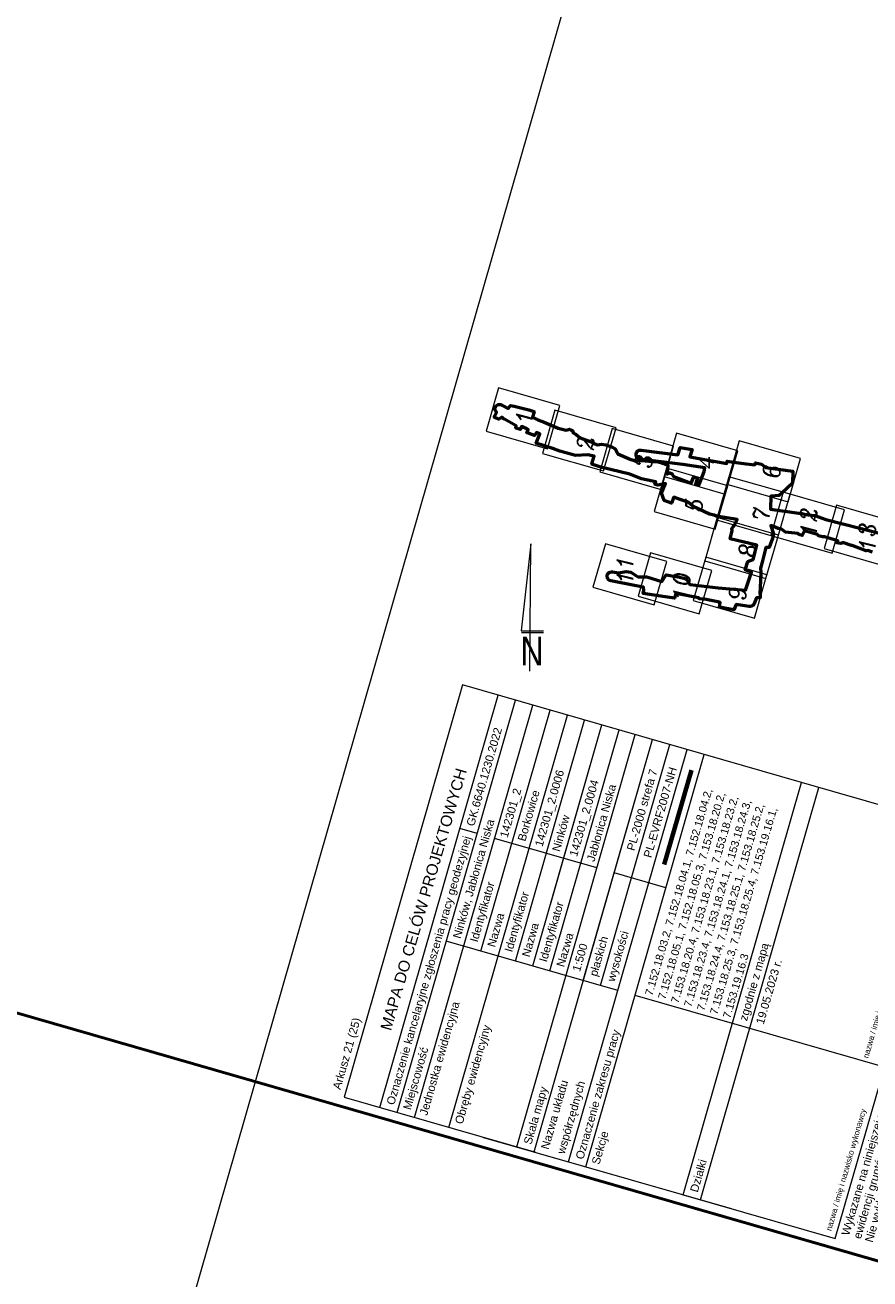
# Model space of a CAD drawing. Header units: metres. Extents: x 7482748 to 7484637, y 5684406 to 5687014.
# Tile 87 of 180: x 7483206 to 7483303, y 5686040 to 5686184. Entities that reach past the tile are written whole.
import ezdxf

# ---------------------------------------------------------------- set-up
doc = ezdxf.new("R2010")
doc.units = ezdxf.units.M
doc.header["$MEASUREMENT"] = 0
for name, color, linetype, lineweight in [('.domiar', 250, 'Continuous', 9), ('_Szkic_arkuszy', 7, 'Continuous', 0), ('_tabelka', 7, 'Continuous', 0)]:
    doc.layers.add(name, color=color, linetype=linetype, lineweight=lineweight)
doc.layers.add('_ramki_nieplotowane', color=7, linetype='Continuous', lineweight=0, plot=False)
doc.styles.add('Style-Arial', font='arial.ttf')
doc.styles.add('Style-COMPRESSED', font='COMPRESSED.shx')
doc.styles.add('Style-ITALIC_1250', font='ITALIC_1250.shx')

msp = doc.modelspace()

# ---------------------------------------------------------------- linework, layer by layer
at = {"layer": '.domiar', "color": 1, "linetype": 'Continuous', "lineweight": 50}
msp.add_lwpolyline([(7483073.13792, 5686108.1955), (7483374.92972, 5686021.34991), (7483607.96805, 5685965.80208), (7483607.96805, 5685965.80208)], dxfattribs=at)
at = {"layer": '_ramki_nieplotowane', "color": 3, "linetype": 'Continuous', "lineweight": 0, "flags": 128}
for points in [[(7483208.98, 5685981.21), (7483494.44, 5685899.18), (7483610.57, 5686303.33), (7483325.11, 5686385.36), (7483208.98, 5685981.21)], [(7482999.77, 5685691.75), (7483285.22, 5685609.72), (7483401.36, 5686013.86), (7483115.9, 5686095.89), (7482999.77, 5685691.75)]]:
    msp.add_lwpolyline(points, close=True, dxfattribs=at)
at = {"layer": '_Szkic_arkuszy', "color": 7, "linetype": 'Continuous', "lineweight": 0, "flags": 128}
for points in [[(7483260.4, 5686142.43), (7483258.96, 5686137.43), (7483266.04, 5686135.4), (7483267.47, 5686140.39), (7483260.4, 5686142.43)], [(7483266.89, 5686139.86), (7483265.46, 5686134.87), (7483272.53, 5686132.84), (7483273.97, 5686137.83), (7483266.89, 5686139.86)], [(7483273.53, 5686137.75), (7483272.1, 5686132.76), (7483279.17, 5686130.72), (7483280.6, 5686135.72), (7483273.53, 5686137.75)], [(7483280.95, 5686137.19), (7483279.51, 5686132.2), (7483286.58, 5686130.16), (7483288.02, 5686135.16), (7483280.95, 5686137.19)], [(7483288.18, 5686136.32), (7483286.74, 5686131.33), (7483293.82, 5686129.29), (7483295.25, 5686134.29), (7483288.18, 5686136.32)], [(7483279.79, 5686133.15), (7483278.35, 5686128.15), (7483285.42, 5686126.12), (7483286.86, 5686131.12), (7483279.79, 5686133.15)], [(7483286.99, 5686132.18), (7483285.55, 5686127.19), (7483292.63, 5686125.15), (7483294.06, 5686130.15), (7483286.99, 5686132.18)], [(7483293.26, 5686130.4), (7483291.83, 5686125.4), (7483298.9, 5686123.37), (7483300.34, 5686128.36), (7483293.26, 5686130.4)], [(7483299.42, 5686128.9), (7483297.99, 5686123.9), (7483305.06, 5686121.87), (7483306.5, 5686126.86), (7483299.42, 5686128.9)], [(7483285.64, 5686127.48), (7483284.2, 5686122.48), (7483291.27, 5686120.45), (7483292.71, 5686125.44), (7483285.64, 5686127.48)], [(7483272.73, 5686124.42), (7483271.3, 5686119.42), (7483278.37, 5686117.39), (7483279.81, 5686122.39), (7483272.73, 5686124.42)], [(7483277.94, 5686123.38), (7483276.5, 5686118.39), (7483283.57, 5686116.35), (7483285.01, 5686121.35), (7483277.94, 5686123.38)], [(7483284.32, 5686122.88), (7483282.88, 5686117.89), (7483289.95, 5686115.85), (7483291.39, 5686120.85), (7483284.32, 5686122.88)]]:
    msp.add_lwpolyline(points, close=True, dxfattribs=at)
at = {"layer": '_Szkic_arkuszy', "color": 252, "linetype": 'Continuous', "lineweight": 53, "flags": 128}
msp.add_lwpolyline([(7483303.56, 5686123.49), (7483303.04, 5686123.66), (7483302.83, 5686123.63), (7483301.23, 5686124.24), (7483301.15, 5686124.26), (7483300.15, 5686124.59), (7483300.08, 5686124.52), (7483299.93, 5686124.48), (7483299.46, 5686124.55), (7483299.56, 5686124.8), (7483298.04, 5686125.25), (7483297.81, 5686125.26), (7483297.32, 5686125.35), (7483297.24, 5686125.51), (7483296.54, 5686125.72), (7483295.72, 5686125.94), (7483295.47, 5686125.4), (7483295.06, 5686125.52), (7483294.98, 5686125.61), (7483293.51, 5686125.79), (7483293.06, 5686126.11), (7483292.69, 5686126.22), (7483292.15, 5686126.42), (7483291.83, 5686126.56), (7483292.13, 5686125.58), (7483292.01, 5686125.05), (7483291.65, 5686124), (7483291.26, 5686124), (7483290.83, 5686122.34), (7483290.63, 5686121.63), (7483290.68, 5686121.11), (7483290.67, 5686120.95), (7483290.58, 5686118.68), (7483290.59, 5686118.65), (7483290.61, 5686118.22), (7483290.27, 5686118.21), (7483290.17, 5686118.22), (7483289.95, 5686117.63), (7483289.91, 5686117.53), (7483289.84, 5686117.41), (7483289.74, 5686117.32), (7483289.62, 5686117.25), (7483289.62, 5686117.25), (7483289.59, 5686117.24), (7483289.46, 5686117.21), (7483289.32, 5686117.21), (7483287.85, 5686117.45), (7483287.58, 5686116.82), (7483285.91, 5686117.11), (7483285.94, 5686117.43), (7483285.98, 5686117.68), (7483285.75, 5686117.76), (7483285.72, 5686117.76), (7483284.17, 5686118.06), (7483284.03, 5686118.05), (7483283.64, 5686118.08), (7483283.55, 5686118.12), (7483283.49, 5686118.19), (7483281.28, 5686118.62), (7483280.86, 5686118.71), (7483280.71, 5686118.15), (7483279.63, 5686118.34), (7483277.1, 5686118.72), (7483277.18, 5686119.07), (7483277.15, 5686119.43), (7483276.3, 5686119.59), (7483273.36, 5686120.17), (7483273.22, 5686120.22), (7483273.11, 5686120.3), (7483273.02, 5686120.4), (7483272.96, 5686120.52), (7483272.94, 5686120.66), (7483272.95, 5686120.79), (7483272.99, 5686120.92), (7483273.07, 5686121.03), (7483273.17, 5686121.12), (7483273.29, 5686121.18), (7483273.43, 5686121.21), (7483273.56, 5686121.2), (7483274.25, 5686121.09), (7483275.15, 5686121.26), (7483275.67, 5686121.15), (7483276.26, 5686120.8), (7483276.5, 5686120.64), (7483277.52, 5686120.61), (7483279.25, 5686120.1), (7483279.74, 5686120.85), (7483281.08, 5686120.62), (7483281.79, 5686120.48), (7483282.1, 5686120.37), (7483282.48, 5686119.76), (7483285.76, 5686119.36), (7483288.91, 5686119.1), (7483289.61, 5686121.15), (7483288.86, 5686121.44), (7483289.17, 5686122.39), (7483289.8, 5686122.64), (7483290.22, 5686124.28), (7483287.14, 5686125), (7483287.36, 5686125.98), (7483287.35, 5686126.12), (7483287.37, 5686126.25), (7483287.43, 5686126.37), (7483287.51, 5686126.48), (7483287.62, 5686126.56), (7483287.94, 5686127.23), (7483285.58, 5686127.63), (7483285.28, 5686127.73), (7483284.75, 5686127.87), (7483282.85, 5686128.75), (7483282.28, 5686129.24), (7483281.36, 5686129.56), (7483280.62, 5686129.81), (7483280.36, 5686129.11), (7483279.51, 5686129.42), (7483279.22, 5686130.3), (7483279.67, 5686131.41), (7483279.18, 5686131.27), (7483278.8, 5686131.19), (7483278.45, 5686131.31), (7483278.54, 5686131.58), (7483278.16, 5686131.65), (7483276.91, 5686131.93), (7483275.55, 5686132.46), (7483272.22, 5686133.28), (7483271.17, 5686133.64), (7483271.28, 5686134.06), (7483271.45, 5686134.55), (7483271.25, 5686134.59), (7483270.69, 5686134.72), (7483269.29, 5686134.62), (7483267.48, 5686135.11), (7483266.65, 5686135.42), (7483264.76, 5686136.06), (7483265.17, 5686137.12), (7483264.77, 5686137.27), (7483264.56, 5686136.94), (7483263.92, 5686137.15), (7483263.68, 5686137.24), (7483263.82, 5686137.64), (7483263.65, 5686137.7), (7483263.05, 5686137.96), (7483262.88, 5686137.61), (7483262.39, 5686137.8), (7483262.43, 5686138.05), (7483261.08, 5686138.81), (7483260.93, 5686138.91), (7483260.79, 5686139.04), (7483260.43, 5686138.81), (7483259.92, 5686139.02), (7483259.93, 5686139.17), (7483260.12, 5686139.47), (7483260.16, 5686139.62), (7483260.07, 5686139.73), (7483260.01, 5686139.86), (7483259.99, 5686139.99), (7483260.01, 5686140.13), (7483260.05, 5686140.25), (7483260.13, 5686140.36), (7483260.24, 5686140.45), (7483260.36, 5686140.51), (7483260.49, 5686140.53), (7483260.63, 5686140.52), (7483260.75, 5686140.47), (7483260.87, 5686140.4), (7483261.51, 5686140.06), (7483261.78, 5686140.4), (7483262.19, 5686140.31), (7483263.44, 5686140.01), (7483263.91, 5686139.88), (7483264.46, 5686139.7), (7483264.53, 5686139.68), (7483264.33, 5686139.04), (7483264.93, 5686138.76), (7483265.67, 5686138.48), (7483267.27, 5686137.8), (7483267.59, 5686137.69), (7483268.2, 5686137.54), (7483268.58, 5686137.65), (7483268.72, 5686137.59), (7483268.92, 5686137.52), (7483268.97, 5686137.39), (7483268.99, 5686137.31), (7483269.04, 5686137.26), (7483269.2, 5686137.11), (7483269.22, 5686137.11), (7483269.38, 5686137.04), (7483269.84, 5686136.65), (7483270.96, 5686136.23), (7483271.29, 5686136.07), (7483271.53, 5686135.96), (7483271.83, 5686135.86), (7483272.28, 5686135.93), (7483272.78, 5686135.85), (7483273.44, 5686135.61), (7483273.87, 5686135.4), (7483274.19, 5686134.82), (7483275.67, 5686134.18), (7483275.83, 5686134.13), (7483275.94, 5686134.07), (7483276.26, 5686133.98), (7483276.92, 5686134.06), (7483278.18, 5686133.93), (7483278.84, 5686133.89), (7483279.59, 5686133.65), (7483279.95, 5686133.51), (7483279.9, 5686132.99), (7483279.82, 5686132.68), (7483279.88, 5686132.47), (7483280.18, 5686132.63), (7483280.44, 5686132.52), (7483280.6, 5686132.19), (7483282.64, 5686131.43), (7483282.94, 5686132.16), (7483283.38, 5686132.01), (7483283.12, 5686131.3), (7483283.3, 5686131.26), (7483283.44, 5686131.16), (7483283.57, 5686131.3), (7483284.12, 5686132.8), (7483284.2, 5686133.22), (7483281.66, 5686133.57), (7483276.73, 5686134.22), (7483276.58, 5686134.26), (7483276.46, 5686134.33), (7483276.37, 5686134.43), (7483276.3, 5686134.55), (7483276.27, 5686134.68), (7483276.28, 5686134.82), (7483276.31, 5686134.95), (7483276.38, 5686135.06), (7483276.48, 5686135.16), (7483276.6, 5686135.23), (7483276.73, 5686135.26), (7483276.86, 5686135.26), (7483281.11, 5686134.7), (7483281.36, 5686135.54), (7483282.75, 5686135.33), (7483282.5, 5686134.49), (7483282.91, 5686134.41), (7483286.74, 5686133.69), (7483286.79, 5686133.97), (7483287.29, 5686133.88), (7483287.41, 5686133.86), (7483287.56, 5686133.84), (7483287.58, 5686133.84), (7483288.99, 5686133.67), (7483290, 5686133.55), (7483290.08, 5686133.78), (7483290.74, 5686133.63), (7483291.24, 5686133.24), (7483291.24, 5686133.24), (7483294.36, 5686132.82), (7483294.35, 5686131.42), (7483293.09, 5686130.28), (7483292.81, 5686130.02), (7483292.79, 5686130.02), (7483292.79, 5686130.02), (7483291.84, 5686129.94), (7483291.8, 5686128.49), (7483291.8, 5686128.45), (7483295.08, 5686127.98), (7483295.4, 5686127.92), (7483295.54, 5686127.9), (7483295.96, 5686127.81), (7483296.14, 5686127.77), (7483296.91, 5686127.71), (7483298.17, 5686127.25), (7483304.21, 5686125.7)], dxfattribs=at)
at = {"layer": '_tabelka', "color": 7, "linetype": 'Continuous', "lineweight": 0}
for p, q in [((7483264.13, 5686124.42), (7483263.03, 5686114.38)), ((7483264.02, 5686109.75), (7483264.13, 5686124.42)), ((7483263.03, 5686114.38), (7483265.58, 5686114.38)), ((7483263.05, 5686114.21), (7483265.6, 5686114.21)), ((7483295.38, 5686096.91), (7483256.23, 5686108.16)), ((7483312.95, 5686091.86), (7483295.38, 5686096.91)), ((7483299.28, 5686044.29), (7483312.95, 5686091.86)), ((7483258.67, 5686055.96), (7483287.24, 5686047.75)), ((7483281.7, 5686049.34), (7483299.28, 5686044.29))]:
    msp.add_line(p, q, dxfattribs=at)
at = {"layer": '_tabelka', "color": 250, "linetype": 'Continuous', "lineweight": 70}
msp.add_line((7483279.52, 5686087.44), (7483282.66, 5686098.34), dxfattribs=at)
at = {"layer": '_tabelka', "color": 7, "linetype": 'Continuous', "lineweight": 0, "flags": 128}
for points in [[(7483256.23, 5686108.16), (7483242.56, 5686060.59), (7483264.65, 5686054.24)], [(7483246.69, 5686059.4), (7483260.37, 5686106.98)], [(7483248.69, 5686058.82), (7483262.36, 5686106.4)], [(7483250.68, 5686058.25), (7483264.36, 5686105.83)], [(7483258.36, 5686077.45), (7483266.35, 5686105.26)], [(7483254.68, 5686057.1), (7483268.35, 5686104.68)], [(7483262.35, 5686076.3), (7483270.34, 5686104.11)], [(7483264.35, 5686075.73), (7483272.34, 5686103.54)], [(7483264.35, 5686075.73), (7483272.34, 5686103.54)], [(7483266.39, 5686082.82), (7483272.34, 5686103.54)], [(7483262.5, 5686054.86), (7483276.17, 5686102.43)], [(7483266.34, 5686075.16), (7483274.33, 5686102.96)], [(7483264.5, 5686054.28), (7483278.17, 5686101.86)], [(7483268.49, 5686053.14), (7483282.16, 5686100.71)], [(7483270.18, 5686074.06), (7483278.17, 5686101.86)], [(7483270.18, 5686074.06), (7483278.17, 5686101.86)], [(7483272.17, 5686073.48), (7483280.16, 5686101.29)], [(7483272.22, 5686081.15), (7483278.17, 5686101.86)], [(7483270.48, 5686052.56), (7483284.15, 5686100.14)], [(7483281.7, 5686049.34), (7483295.38, 5686096.91)], [(7483283.7, 5686048.76), (7483297.37, 5686096.34)], [(7483257.94, 5686091), (7483255.94, 5686091.58)], [(7483271.75, 5686087.04), (7483259.93, 5686090.43)], [(7483279.73, 5686084.74), (7483273.74, 5686086.46)], [(7483274.17, 5686072.91), (7483254.37, 5686078.6)], [(7483304.96, 5686064.06), (7483276.16, 5686072.34)]]:
    msp.add_lwpolyline(points, dxfattribs=at)

# ---------------------------------------------------------------- texts
at = {"layer": '_Szkic_arkuszy', "color": 7, "linetype": 'Continuous', "lineweight": 53, "style": 'Style-ITALIC_1250'}
for s, p in [('1', (7483264.31, 5686138.26)), ('2', (7483271.41, 5686135.21)), ('3', (7483278.1, 5686133.13)), ('4', (7483285.25, 5686132.99)), ('6', (7483292.87, 5686131.95)), ('5', (7483283.9, 5686128.11)), ('7', (7483291.67, 5686127.11)), ('12', (7483297.15, 5686125.29)), ('13', (7483303.91, 5686123.55)), ('8', (7483290.07, 5686122.85)), ('11', (7483275.95, 5686119.78)), ('10', (7483282.48, 5686117.85)), ('9', (7483288.93, 5686117.85))]:
    msp.add_text(s, height=1.88, rotation=90, dxfattribs=at).set_placement(p)
at = {"layer": '_tabelka', "color": 7, "linetype": 'Continuous', "lineweight": 0, "style": 'Style-COMPRESSED', "width": 0.83}
msp.add_text('N', height=3.31, dxfattribs=at).set_placement((7483262.93, 5686110.41))
at = {"layer": '_tabelka', "color": 7, "linetype": 'Continuous', "lineweight": 0, "style": 'Style-Arial'}
for s, height, p in [('GK.6640.1230.2022', 0.94, (7483257.57, 5686091.78)), ('142301_2.0006', 0.94, (7483265.47, 5686089.42)), ('Jabłonica Niska', 0.94, (7483271.46, 5686087.7)), ('PL-2000 strefa 7', 0.94, (7483276.08, 5686088.95)), ('PL-EVRF2007-NH', 0.94, (7483278.02, 5686088.14)), ('Borkowice', 0.94, (7483263.49, 5686090.04)), ('142301_2.0004', 0.94, (7483269.46, 5686088.28)), ('142301_2', 0.94, (7483261.44, 5686090.45)), ('Ninków, Jabłonica Niska', 0.94, (7483256.01, 5686078.82)), ('Ninków', 0.94, (7483267.46, 5686088.85)), ('Oznaczenie kancelaryjne zgłoszenia pracy geodezyjnej', 0.94, (7483248.34, 5686059.62)), ('Identyfikator', 0.94, (7483257.98, 5686078.41)), ('Identyfikator', 0.94, (7483261.97, 5686077.26)), ('Identyfikator', 0.94, (7483265.96, 5686076.11)), ('Nazwa', 0.94, (7483259.98, 5686077.83)), ('Nazwa', 0.94, (7483263.97, 5686076.69)), ('wysokości', 0.94, (7483273.79, 5686073.86)), ('Nazwa', 0.94, (7483267.96, 5686075.54)), ('płaskich', 0.94, (7483271.76, 5686074.45)), ('zgodnie z mapą', 0.94, (7483289.07, 5686069.32)), ('1:500', 0.94, (7483269.8, 5686075.01)), ('19.05.2023 r.', 0.94, (7483291, 5686068.92)), ('nazwa / imię i nazwisko', 0.66, (7483303.08, 5686065.03)), ('Jednostka ewidencyjna', 0.94, (7483252.16, 5686058.42)), ('Arkusz 21 (25)', 0.94, (7483242.14, 5686061.4)), ('Obręby ewidencyjny', 0.94, (7483256.24, 5686057.41)), ('Miejscowość', 0.94, (7483250.26, 5686059.06)), ('Oznaczenie zakresu pracy', 0.94, (7483270.17, 5686053.34)), ('Nazwa układu', 0.94, (7483266.17, 5686054.49)), ('współrzędnych', 0.94, (7483268.02, 5686053.96)), ('Skala mapy', 0.94, (7483264.18, 5686055.06)), ('nazwa / imię i nazwisko wykonawcy', 0.66, (7483298.81, 5686045.11)), ('Sekcje', 0.94, (7483272.03, 5686052.74)), ('Działki', 0.94, (7483283.39, 5686049.54))]:
    msp.add_text(s, height=height, rotation=73.97, dxfattribs=at).set_placement(p)
at = {"layer": '_tabelka', "color": 7, "linetype": 'Continuous', "lineweight": 0, "rotation": 73.7397953, "style": 'Style-Arial'}
for s, insert, char_height, attachment_point, line_spacing_factor in [('MAPA DO CELÓW PROJEKTOWYCH', (7483251.75, 5686083.42), 1.3, 5, 0.82), ('7.152.18.03.2, 7.152.18.04.1, 7.152.18.04.2,\\P7.152.18.05.1, 7.152.18.05.3, 7.153.18.20.2,\\P7.153.18.20.4, 7.153.18.23.1, 7.153.18.23.2,\\P7.153.18.23.4, 7.153.18.24.1, 7.153.18.24.3,\\P7.153.18.24.4, 7.153.18.25.1, 7.153.18.25.2,\\P7.153.18.25.3, 7.153.18.25.4, 7.153.19.16.1,\\P7.153.19.16.3', (7483287.15, 5686069.61), 0.9, 7, 1.04), ('Wykazane na niniejszej mapie granice nieruchomości wkreślono na podstawie \\Pewidencji gruntów.\\PNie wyklucza się istnienia w terenie innych nie wykazanych na mapie urządzeń\\Ppodziemnych, które nie były zgłoszone do inwentaryzacji lub nie zostały\\Podnalezione podczas wywiadu terenowego.\\PTreść, zakres oraz formę opracowania określa umowa pomiędzy\\Pzleceniodawcą a wykonawcą.', (7483309.26, 5686042.11), 0.94, 7, 0.9)]:
    msp.add_mtext(s, dxfattribs=dict(at, insert=insert, char_height=char_height, attachment_point=attachment_point, line_spacing_factor=line_spacing_factor))

doc.saveas('drawing.dxf')
